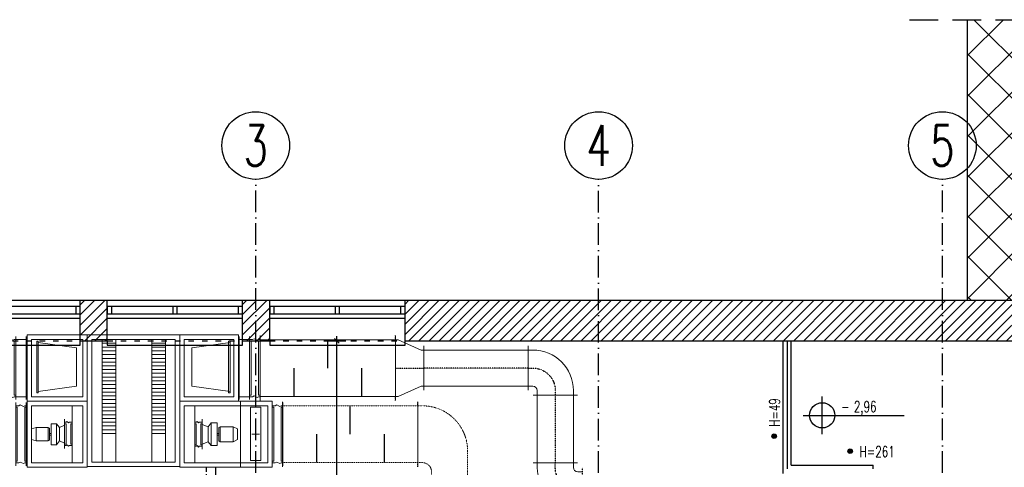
# Model space of a CAD drawing. Header units: millimetres. Extents: x 167273 to 188273, y -125105 to -88145.
# Tile 186 of 210: x 172065 to 173157, y -91331 to -90835. Entities that reach past the tile are written whole.
import ezdxf
from ezdxf.enums import TextEntityAlignment as Align

# ---------------------------------------------------------------- set-up
doc = ezdxf.new("R2010")
doc.units = ezdxf.units.MM
for name, pattern in [('ACAD_ISO03W100', [30, 12, -18]), ('ACAD_ISO10W100', [18, 12, -3, 0, -3]), ('HIDDEN', [9.525, 6.35, -3.175]), ('PW-WM-SZKOŁA PLASTYCZNA 2018-05-30KN wentylacja kuchni$0$DASHED', [0.75, 0.5, -0.25]), ('PW-WM-SZKOŁA PLASTYCZNA 2018-05-30KN wentylacja kuchni$0$WENT_2', [1.5, 0.5, -1]), ('PW-WM-SZKOŁA PLASTYCZNA 2018-05-30KN wentylacja kuchni$0$WENT_3', [1.6, 0.5, -0.5, 0.1, -0.5])]:
    doc.linetypes.add(name, pattern=pattern)
for name, color, linetype in [('a-op_leader', 9, 'Continuous'), ('a-osie', 1, 'ACAD_ISO10W100'), ('a-poziomy', 9, 'Continuous'), ('a-wymiary', 9, 'Continuous'), ('b-cienka', 9, 'Continuous'), ('b-okna', 6, 'Continuous'), ('b-przerywana1', 9, 'ACAD_ISO03W100'), ('b-widokowa', 7, 'Continuous'), ('b-ściany', 2, 'Continuous'), ('h-hatch', 8, 'Continuous'), ('opis text', 9, 'Continuous')]:
    doc.layers.add(name, color=color, linetype=linetype)
for name, color, linetype, lineweight in [('PW-WM-SZKOŁA PLASTYCZNA 2018-05-30KN wentylacja kuchni$0$1', 251, 'Continuous', 5), ('PW-WM-SZKOŁA PLASTYCZNA 2018-05-30KN wentylacja kuchni$0$_WENT-KONSTRUKCJA', 251, 'Continuous', 5), ('PW-WM-SZKOŁA PLASTYCZNA 2018-05-30KN wentylacja kuchni$0$FLUID-N-2', 251, 'Continuous', 5), ('PW-WM-SZKOŁA PLASTYCZNA 2018-05-30KN wentylacja kuchni$0$FLUID-N-2-HID', 251, 'Continuous', 5), ('PW-WM-SZKOŁA PLASTYCZNA 2018-05-30KN wentylacja kuchni$0$FLUID-W-2', 251, 'Continuous', 5), ('PW-WM-SZKOŁA PLASTYCZNA 2018-05-30KN wentylacja kuchni$0$FLUID-W-2-HID', 251, 'Continuous', 5), ('PW-WM-SZKOŁA PLASTYCZNA 2018-05-30KN wentylacja kuchni$0$FLUID-W-2-SYM', 251, 'Continuous', 5), ('PW-WM-SZKOŁA PLASTYCZNA 2018-05-30KN wentylacja kuchni$0$TIS_CO_POWROT', 251, 'PW-WM-SZKOŁA PLASTYCZNA 2018-05-30KN wentylacja kuchni$0$DASHED', 5), ('PW-WM-SZKOŁA PLASTYCZNA 2018-05-30KN wentylacja kuchni$0$TIS_CO_ZASILANIE', 251, 'Continuous', 5)]:
    doc.layers.add(name, color=color, linetype=linetype, lineweight=lineweight)
doc.styles.add('PPAB_100', font='romans.shx', dxfattribs={"width": 0.7, "height": 12})
doc.styles.add('PPAB_50', font='romans.shx', dxfattribs={"width": 0.7, "height": 8})
doc.dimstyles.new('newPPAB_100', dxfattribs={"dimscale": 0, "dimtxt": 16, "dimasz": 1, "dimexe": 10, "dimexo": 10, "dimgap": 5, "dimtad": 1, "dimdec": 0, "dimzin": 0, "dimdsep": 46, "dimtxsty": 'PPAB_100', "dimblk": 'tick_50', "dimcen": 0.09, "dimdle": 5, "dimse1": 1, "dimse2": 1, "dimclrd": 9, "dimclre": 9, "dimclrt": 161, "dimadec": 0, "dimazin": 0, "dimtfac": 1, "dimtdec": 0, "dimtix": 1, "dimtmove": 2, "dimatfit": 0, "dimldrblk": 'tick_50', "dimfxl": 0, "dimtolj": 1, "dimtzin": 0, "dimarcsym": 0})
pattern_1 = [(45, (0, -5000), (-5.61266008, 5.61266008), [])]

# ---------------------------------------------------------------- blocks, each defined once
blk = doc.blocks.new('kotapozioma')
for p, q in [((49330.12, 104.43), (49330.12, 134.43)), ((49315.12, 119.43), (49395.12, 119.43))]:
    blk.add_line(p, q)
blk.add_circle((49330.12, 119.43), 10)
at = {"layer": 'opis text', "style": 'PPAB_50'}
for tag, p in [('ZNAK', (49345.12, 119.43)), ('WARTOSC', (49355.12, 119.43))]:
    blk.add_attdef(tag, text='', height=9, dxfattribs=at).set_placement(p, align=Align.BOTTOM_LEFT)
blk = doc.blocks.new('PW-WM-SZKOŁA PLASTYCZNA 2018-05-30KN wentylacja kuchni$0$C2 nw')
at = {"layer": 'PW-WM-SZKOŁA PLASTYCZNA 2018-05-30KN wentylacja kuchni$0$1'}
for p, q in [((0, -35), (0, 35)), ((11.6, -35), (11.6, 35)), ((11.6, -35), (11.6, 35)), ((23.3, -35), (23.3, 35)), ((24.1, 36.7), (90.8, 36.7)), ((24.1, 36.7), (24.1, -36.7)), ((90.8, 36.7), (193.3, 36.7)), ((90.8, 36.7), (90.8, -109.2)), ((90.8, 36.7), (90.8, -36.7)), ((193.3, 36.7), (258.3, 36.7)), ((193.3, 36.7), (193.3, -36.7)), ((193.3, 36.7), (193.3, -109.2)), ((258.3, 36.7), (258.3, -36.7)), ((259.1, -35), (259.1, 35)), ((270.8, -35), (270.8, 35)), ((270.8, -35), (270.8, 35)), ((282.5, -35), (282.5, 35)), ((0, 31.7), (3.3, 31.7)), ((1.6, 30), (0, 30)), ((1.6, -30), (1.6, 30)), ((3.3, 31.7), (5, 32.5)), ((5, 32.5), (8.3, 30.8)), ((8.3, 30.8), (10, 31.7)), ((10, 31.7), (11.6, 31.7)), ((10, 30), (11.6, 30)), ((10, -30), (10, 30)), ((23.3, 31.7), (11.6, 31.7)), ((29.1, 31.7), (85.8, 31.7)), ((29.1, 31.7), (29.1, -31.7)), ((35, -27.5), (35, 30)), ((35, 30), (36.6, 30)), ((36.6, 30), (36.6, -27.5)), ((36.6, 28.3), (79.1, 22.5)), ((79.1, 22.5), (79.1, -20)), ((85.8, 31.7), (85.8, -31.7)), ((95.8, 31.7), (188.3, 31.7)), ((95.8, 31.7), (95.8, -104.2)), ((107.5, 31.7), (107.5, -104.2)), ((107.5, 27.5), (122.5, 27.5)), ((107.5, 23.3), (122.5, 23.3)), ((122.5, 31.7), (122.5, -104.2)), ((162.5, 31.7), (162.5, -104.2)), ((162.5, 27.5), (177.5, 27.5)), ((162.5, 23.3), (177.5, 23.3)), ((177.5, 31.7), (177.5, -104.2)), ((188.3, 31.7), (188.3, -104.2)), ((198.3, 31.7), (253.3, 31.7)), ((198.3, 31.7), (198.3, -31.7)), ((249.1, 28.3), (206.6, 22.5)), ((206.6, 22.5), (206.6, -20)), ((247.5, -27.5), (247.5, 30)), ((247.5, 30), (249.1, 30)), ((249.1, 30), (249.1, -27.5)), ((253.3, 31.7), (253.3, -31.7)), ((270.8, 31.7), (259.1, 31.7)), ((270.8, 31.7), (274.1, 31.7)), ((272.5, 30), (270.8, 30)), ((272.5, -30), (272.5, 30)), ((274.1, 31.7), (275.8, 32.5)), ((275.8, 32.5), (279.1, 30.8)), ((279.1, 30.8), (280.8, 31.7)), ((280.8, 31.7), (282.5, 31.7)), ((280.8, 30), (282.5, 30)), ((280.8, -30), (280.8, 30)), ((107.5, 19.2), (122.5, 19.2)), ((107.5, 15), (122.5, 15)), ((162.5, 19.2), (177.5, 19.2)), ((162.5, 15), (177.5, 15)), ((107.5, 10.8), (122.5, 10.8)), ((107.5, 6.7), (122.5, 6.7)), ((107.5, 2.5), (122.5, 2.5)), ((162.5, 10.8), (177.5, 10.8)), ((162.5, 6.7), (177.5, 6.7)), ((162.5, 2.5), (177.5, 2.5)), ((107.5, -1.7), (122.5, -1.7)), ((107.5, -5.8), (122.5, -5.8)), ((107.5, -10), (122.5, -10)), ((162.5, -1.7), (177.5, -1.7)), ((162.5, -5.8), (177.5, -5.8)), ((162.5, -10), (177.5, -10)), ((79.1, -20), (36.6, -25.8)), ((107.5, -14.2), (122.5, -14.2)), ((107.5, -18.3), (122.5, -18.3)), ((162.5, -14.2), (177.5, -14.2)), ((162.5, -18.3), (177.5, -18.3)), ((206.6, -20), (249.1, -25.8)), ((0, -30), (1.6, -30)), ((0, -31.7), (3.3, -31.7)), ((3.3, -31.7), (5, -30.8)), ((5, -30.8), (8.3, -32.5)), ((8.3, -32.5), (10, -31.7)), ((11.6, -30), (10, -30)), ((10, -31.7), (11.6, -31.7)), ((23.3, -31.7), (11.6, -31.7)), ((29.1, -31.7), (85.8, -31.7)), ((36.6, -27.5), (35, -27.5)), ((107.5, -22.5), (122.5, -22.5)), ((107.5, -26.7), (122.5, -26.7)), ((107.5, -30.8), (122.5, -30.8)), ((162.5, -22.5), (177.5, -22.5)), ((162.5, -26.7), (177.5, -26.7)), ((162.5, -30.8), (177.5, -30.8)), ((198.3, -31.7), (253.3, -31.7)), ((249.1, -27.5), (247.5, -27.5)), ((270.8, -31.7), (259.1, -31.7)), ((270.8, -30), (272.5, -30)), ((270.8, -31.7), (274.1, -31.7)), ((274.1, -31.7), (275.8, -30.8)), ((275.8, -30.8), (279.1, -32.5)), ((279.1, -32.5), (280.8, -31.7)), ((282.5, -30), (280.8, -30)), ((280.8, -31.7), (282.5, -31.7)), ((11.6, -108.3), (11.6, -38.3)), ((11.6, -41.7), (15, -41.7)), ((13.3, -43.3), (11.6, -43.3)), ((13.3, -103.3), (13.3, -43.3)), ((15, -41.7), (16.6, -40.8)), ((16.6, -40.8), (20, -42.5)), ((20, -42.5), (21.6, -41.7)), ((21.6, -41.7), (23.3, -41.7)), ((21.6, -43.3), (23.3, -43.3)), ((21.6, -103.3), (21.6, -43.3)), ((23.3, -108.3), (23.3, -38.3)), ((24.1, -36.7), (90.8, -36.7)), ((24.1, -36.7), (90.8, -36.7)), ((24.1, -36.7), (24.1, -110)), ((29.1, -41.7), (85.8, -41.7)), ((29.1, -41.7), (29.1, -105)), ((74.1, -41.7), (74.1, -105)), ((85.8, -41.7), (85.8, -105)), ((90.8, -36.7), (90.8, -110)), ((107.5, -35), (122.5, -35)), ((107.5, -39.2), (122.5, -39.2)), ((107.5, -43.3), (122.5, -43.3)), ((162.5, -35), (177.5, -35)), ((162.5, -39.2), (177.5, -39.2)), ((162.5, -43.3), (177.5, -43.3)), ((193.3, -36.7), (258.3, -36.7)), ((193.3, -36.7), (260.8, -36.7)), ((193.3, -36.7), (193.3, -110)), ((198.3, -41.7), (260.8, -41.7)), ((198.3, -41.7), (198.3, -105)), ((210, -41.7), (210, -105)), ((260.8, -36.7), (295.8, -36.7)), ((260.8, -36.7), (260.8, -110)), ((260.8, -41.7), (290.8, -41.7)), ((271.6, -102.5), (271.6, -43.3)), ((271.6, -43.3), (283.3, -43.3)), ((283.3, -43.3), (283.3, -102.5)), ((290.8, -41.7), (290.8, -105)), ((295.8, -36.7), (295.8, -110)), ((295.8, -108.3), (295.8, -38.3)), ((295.8, -41.7), (299.2, -41.7)), ((297.5, -43.3), (295.8, -43.3)), ((297.5, -103.3), (297.5, -43.3)), ((299.2, -41.7), (300.8, -40.8)), ((300.8, -40.8), (304.2, -42.5)), ((304.2, -42.5), (305.8, -41.7)), ((305.8, -41.7), (307.5, -41.7)), ((305.8, -103.3), (305.8, -43.3)), ((305.8, -43.3), (307.5, -43.3)), ((307.5, -108.3), (307.5, -38.3)), ((107.5, -47.5), (122.5, -47.5)), ((107.5, -51.7), (122.5, -51.7)), ((162.5, -47.5), (177.5, -47.5)), ((162.5, -51.7), (177.5, -51.7)), ((50.8, -85), (50.8, -61.7)), ((56.6, -61.7), (50.8, -61.7)), ((56.6, -85), (56.6, -61.7)), ((60, -65.8), (56.6, -61.7)), ((65.8, -63.3), (60, -65.8)), ((65.8, -89.2), (65.8, -56.7)), ((65.8, -60), (67.5, -60)), ((67.5, -61.7), (65.8, -61.7)), ((67.5, -60), (68.3, -59.2)), ((67.5, -84.2), (67.5, -61.7)), ((68.3, -59.2), (70, -60.8)), ((70, -60.8), (70.8, -60)), ((70.8, -60), (74.1, -60)), ((72.5, -61.7), (74.1, -61.7)), ((72.5, -84.2), (72.5, -61.7)), ((74.1, -89.2), (74.1, -56.7)), ((107.5, -55.8), (122.5, -55.8)), ((107.5, -60), (122.5, -60)), ((107.5, -64.2), (122.5, -64.2)), ((162.5, -55.8), (177.5, -55.8)), ((162.5, -60), (177.5, -60)), ((162.5, -64.2), (177.5, -64.2)), ((210, -90), (210, -56.7)), ((210, -60), (211.6, -60)), ((211.6, -61.7), (210, -61.7)), ((211.6, -60), (212.5, -59.2)), ((211.6, -85), (211.6, -61.7)), ((212.5, -59.2), (214.1, -60.8)), ((214.1, -60.8), (215, -60)), ((215, -60), (218.3, -60)), ((216.6, -61.7), (218.3, -61.7)), ((216.6, -85), (216.6, -61.7)), ((218.3, -90), (218.3, -56.7)), ((218.3, -62.5), (225, -65)), ((225, -65), (228.3, -60.8)), ((225, -81.7), (225, -65)), ((228.3, -85.8), (228.3, -60.8)), ((228.3, -60.8), (235, -60.8)), ((235, -85.8), (235, -60.8)), ((236.6, -65.8), (238.3, -65)), ((238.3, -81.7), (238.3, -65)), ((238.3, -65), (252.5, -65)), ((252.5, -81.7), (252.5, -65)), ((252.5, -65), (257.5, -67.5)), ((34.1, -65.8), (29.1, -67.5)), ((29.1, -67.5), (29.1, -79.2)), ((34.1, -80.8), (34.1, -65.8)), ((47.5, -65.8), (34.1, -65.8)), ((47.5, -80.8), (47.5, -65.8)), ((49.1, -66.7), (47.5, -65.8)), ((49.1, -80), (49.1, -66.7)), ((50.8, -72.5), (49.1, -72.5)), ((50.8, -74.2), (49.1, -74.2)), ((60, -80.8), (60, -65.8)), ((107.5, -68.3), (122.5, -68.3)), ((107.5, -72.5), (122.5, -72.5)), ((162.5, -68.3), (177.5, -68.3)), ((162.5, -72.5), (177.5, -72.5)), ((235, -72.5), (236.6, -72.5)), ((235, -74.2), (236.6, -74.2)), ((236.6, -80.8), (236.6, -65.8)), ((257.5, -67.5), (257.5, -79.2)), ((273.3, -73.3), (281.6, -73.3)), ((277.5, -69.2), (277.5, -77.5)), ((29.1, -79.2), (34.1, -80.8)), ((34.1, -80.8), (47.5, -80.8)), ((47.5, -80.8), (49.1, -80)), ((56.6, -85), (50.8, -85)), ((60, -80.8), (56.6, -85)), ((65.8, -83.3), (60, -80.8)), ((65.8, -84.2), (67.5, -84.2)), ((65.8, -85.8), (67.5, -85.8)), ((67.5, -85.8), (68.3, -85)), ((68.3, -85), (70, -86.7)), ((70, -86.7), (70.8, -85.8)), ((70.8, -85.8), (74.1, -85.8)), ((74.1, -84.2), (72.5, -84.2)), ((210, -85), (211.6, -85)), ((210, -86.7), (211.6, -86.7)), ((211.6, -86.7), (212.5, -85.8)), ((212.5, -85.8), (214.1, -87.5)), ((214.1, -87.5), (215, -86.7)), ((215, -86.7), (218.3, -86.7)), ((218.3, -85), (216.6, -85)), ((218.3, -84.2), (225, -81.7)), ((225, -81.7), (228.3, -85.8)), ((228.3, -85.8), (235, -85.8)), ((238.3, -81.7), (236.6, -80.8)), ((252.5, -81.7), (238.3, -81.7)), ((257.5, -79.2), (252.5, -81.7)), ((11.6, -103.3), (13.3, -103.3)), ((11.6, -105), (15, -105)), ((15, -105), (16.6, -104.2)), ((16.6, -104.2), (20, -105.8)), ((20, -105.8), (21.6, -105)), ((23.3, -103.3), (21.6, -103.3)), ((21.6, -105), (23.3, -105)), ((29.1, -105), (85.8, -105)), ((95.8, -104.2), (188.3, -104.2)), ((198.3, -105), (260.8, -105)), ((260.8, -105), (290.8, -105)), ((283.3, -102.5), (271.6, -102.5)), ((295.8, -103.3), (297.5, -103.3)), ((295.8, -105), (299.2, -105)), ((299.2, -105), (300.8, -104.2)), ((300.8, -104.2), (304.2, -105.8)), ((304.2, -105.8), (305.8, -105)), ((307.5, -103.3), (305.8, -103.3)), ((305.8, -105), (307.5, -105)), ((24.1, -110), (90.8, -110)), ((90.8, -109.2), (193.3, -109.2)), ((193.3, -110), (260.8, -110)), ((260.8, -110), (295.8, -110))]:
    blk.add_line(p, q, dxfattribs=at)
blk = doc.blocks.new('*U1077')
at = {"linetype": 'Continuous', "lineweight": -2}
for p, q in [((-750, 0, 315), (-750, 0, 360)), ((-750, 0, -315), (-750, 0, 315)), ((-750, 0, -360), (-750, 0, -315))]:
    blk.add_line(p, q, dxfattribs=at)
at = {"color": 0, "linetype": 'ByBlock', "lineweight": -2}
for p, q in [((750, 0, -315), (-750, 0, -315)), ((-750, 0, 315), (750, 0, 315))]:
    blk.add_line(p, q, dxfattribs=at)
at = {"linetype": 'Continuous', "lineweight": -3}
for p, q in [((-375, 0), (-375, 0, 315)), ((0, 0), (0, 0, -315)), ((375, 0), (375, 0, 315))]:
    blk.add_line(p, q, dxfattribs=at)
at = {"layer": 'PW-WM-SZKOŁA PLASTYCZNA 2018-05-30KN wentylacja kuchni$0$FLUID-W-2-HID', "linetype": 'PW-WM-SZKOŁA PLASTYCZNA 2018-05-30KN wentylacja kuchni$0$DASHED', "lineweight": -3}
for p, q in [((750, 0, -315), (750, 0, -360)), ((750, 0, 360), (750, 0, 315))]:
    blk.add_line(p, q, dxfattribs=at)
blk = doc.blocks.new('*U1095')
at = {"linetype": 'Continuous', "lineweight": -2}
for p, q in [((-157.5, 0, 315), (-157.5, 0, 360)), ((-157.5, 0, -315), (-157.5, 0, 315)), ((-157.5, 0, -360), (-157.5, 0, -315)), ((157.5, 0, 200), (157.5, 0, 245)), ((157.5, 0, -200), (157.5, 0, 200)), ((157.5, 0, -245), (157.5, 0, -200))]:
    blk.add_line(p, q, dxfattribs=at)
at = {"color": 0, "linetype": 'ByBlock', "lineweight": -2}
for p, q in [((-157.5, 0, -315), (-127.5, 0, -315)), ((-127.5, 0, 315), (-157.5, 0, 315)), ((-127.5, 0, -315), (127.5, 0, -200)), ((127.5, 0, 200), (-127.5, 0, 315)), ((127.5, 0, -200), (157.5, 0, -200)), ((157.5, 0, 200), (127.5, 0, 200))]:
    blk.add_line(p, q, dxfattribs=at)
at = {"layer": 'PW-WM-SZKOŁA PLASTYCZNA 2018-05-30KN wentylacja kuchni$0$FLUID-W-2-SYM', "linetype": 'PW-WM-SZKOŁA PLASTYCZNA 2018-05-30KN wentylacja kuchni$0$WENT_3', "lineweight": -3}
for p, q in [((-157.5, 0), (-127.5, 0)), ((-127.5, 0), (127.5, 0)), ((127.5, 0), (157.5, 0)), ((157.3, 0), (157.5, 0))]:
    blk.add_line(p, q, dxfattribs=at)
blk = doc.blocks.new('*U1078')
at = {"linetype": 'Continuous', "lineweight": -2}
for p, q in [((-750, 360), (-750, 315)), ((-750, 315), (-750, -315)), ((-750, -315), (-750, -360))]:
    blk.add_line(p, q, dxfattribs=at)
at = {"color": 0, "linetype": 'ByBlock', "lineweight": -2}
for p, q in [((-750, 315), (750, 315)), ((-750, -315), (750, -315))]:
    blk.add_line(p, q, dxfattribs=at)
at = {"linetype": 'Continuous', "lineweight": -3}
for p, q in [((0, 0), (0, 315)), ((-375, 0), (-375, -315)), ((375, 0), (375, -315))]:
    blk.add_line(p, q, dxfattribs=at)
at = {"layer": 'PW-WM-SZKOŁA PLASTYCZNA 2018-05-30KN wentylacja kuchni$0$FLUID-N-2-HID', "linetype": 'PW-WM-SZKOŁA PLASTYCZNA 2018-05-30KN wentylacja kuchni$0$WENT_2', "lineweight": -3}
for p, q in [((750, 315), (750, 360)), ((750, -360), (750, -315))]:
    blk.add_line(p, q, dxfattribs=at)
blk = doc.blocks.new('*U1075')
at = {"color": 0, "linetype": 'ByBlock', "lineweight": -2}
for p, q in [((135, 250), (365, 250)), ((415, 250), (365, 250)), ((365, -150), (415, -150)), ((-365, -250), (-365, -300)), ((265, -300), (265, -250))]:
    blk.add_line(p, q, dxfattribs=at)
at = {"linetype": 'Continuous', "lineweight": -2}
for p, q in [((415, 295), (415, 250)), ((415, 250), (415, -150)), ((415, -150), (415, -195)), ((-365, -300), (-410, -300)), ((265, -300), (-365, -300)), ((310, -300), (265, -300))]:
    blk.add_line(p, q, dxfattribs=at)
at = {"color": 0, "linetype": 'ByBlock', "lineweight": -2, "extrusion": (0, 0, -1)}
for centre, major_axis in [((135, -250), (-500, 0)), ((135, -250), (-500, 0)), ((365, -250), (-100, 0)), ((365, -250), (-100, 0)), ((365, -250), (-100, 0))]:
    blk.add_ellipse(centre, major_axis=major_axis, ratio=1, start_param=0, end_param=1.570796, dxfattribs=at)
blk = doc.blocks.new('*U1076')
at = {"color": 0, "linetype": 'ByBlock', "lineweight": -2}
for p, q in [((275, 225), (225, 225)), ((225, -175), (275, -175)), ((-225, -225), (-225, -275)), ((175, -275), (175, -225))]:
    blk.add_line(p, q, dxfattribs=at)
at = {"linetype": 'Continuous', "lineweight": -2}
for p, q in [((275, 270), (275, 225)), ((275, 225), (275, -175)), ((275, -175), (275, -220))]:
    blk.add_line(p, q, dxfattribs=at)
at = {"color": 0, "linetype": 'ByBlock', "lineweight": -2}
blk.add_ellipse((225, -225), major_axis=(0, 450), ratio=1, start_param=0, end_param=1.570796, dxfattribs=at)
at = {"color": 0, "linetype": 'ByBlock', "lineweight": -2, "extrusion": (-2.91388e-18, 2.7223e-32, -1)}
blk.add_ellipse((225, -225), major_axis=(-450, 0), ratio=1, start_param=0, end_param=1.570796, dxfattribs=at)
blk.add_ellipse((225, -225), major_axis=(-450, 0), ratio=1, start_param=0, end_param=1.570796, dxfattribs=at)
at = {"color": 0, "linetype": 'ByBlock', "lineweight": -2, "extrusion": (-1.60812e-16, 1.75545e-32, -1)}
blk.add_ellipse((225, -225), major_axis=(-50, 0), ratio=1, start_param=0, end_param=1.570796, dxfattribs=at)
blk.add_ellipse((225, -225), major_axis=(-50, 0), ratio=1, start_param=0, end_param=1.570796, dxfattribs=at)
at = {"layer": 'PW-WM-SZKOŁA PLASTYCZNA 2018-05-30KN wentylacja kuchni$0$FLUID-W-2-HID', "linetype": 'PW-WM-SZKOŁA PLASTYCZNA 2018-05-30KN wentylacja kuchni$0$DASHED', "lineweight": -3}
for p, q in [((-270, -275), (-225, -275)), ((-225, -275), (175, -275)), ((175, -275), (220, -275))]:
    blk.add_line(p, q, dxfattribs=at)
at = {"layer": 'PW-WM-SZKOŁA PLASTYCZNA 2018-05-30KN wentylacja kuchni$0$FLUID-W-2-SYM', "linetype": 'PW-WM-SZKOŁA PLASTYCZNA 2018-05-30KN wentylacja kuchni$0$WENT_3', "lineweight": -3}
for p, q in [((225, 25), (275, 25)), ((-25, -275), (-25, -225))]:
    blk.add_line(p, q, dxfattribs=at)
at = {"layer": 'PW-WM-SZKOŁA PLASTYCZNA 2018-05-30KN wentylacja kuchni$0$FLUID-W-2-SYM', "linetype": 'PW-WM-SZKOŁA PLASTYCZNA 2018-05-30KN wentylacja kuchni$0$WENT_3', "lineweight": -3, "extrusion": (-1.87037e-17, -5.29833e-33, -1)}
blk.add_ellipse((225, -225), major_axis=(-250, 0), ratio=1, start_param=0, end_param=1.570796, dxfattribs=at)
blk = doc.blocks.new('*U1097')
at = {"linetype": 'Continuous', "lineweight": -2}
for p, q in [((-375, 245), (-375, 200)), ((376, 245), (376, 200)), ((-375, 200), (-375, -200)), ((376, 200), (376, -200)), ((-375, -200), (-375, -245)), ((376, -200), (376, -245))]:
    blk.add_line(p, q, dxfattribs=at)
at = {"color": 0, "linetype": 'ByBlock', "lineweight": -2}
for p, q in [((376, 200), (-375, 200)), ((-375, -200), (376, -200))]:
    blk.add_line(p, q, dxfattribs=at)
at = {"layer": 'PW-WM-SZKOŁA PLASTYCZNA 2018-05-30KN wentylacja kuchni$0$FLUID-W-2-SYM', "linetype": 'PW-WM-SZKOŁA PLASTYCZNA 2018-05-30KN wentylacja kuchni$0$WENT_3', "lineweight": -3}
for q in [(376, 0), (-375, 0)]:
    blk.add_line((-375, 0), q, dxfattribs=at)
blk = doc.blocks.new('*U1098')
at = {"color": 0, "linetype": 'ByBlock', "lineweight": -2}
for p, q in [((275, 225), (225, 225)), ((225, -175), (275, -175)), ((-225, -225), (-225, -275)), ((175, -275), (175, -225))]:
    blk.add_line(p, q, dxfattribs=at)
at = {"linetype": 'Continuous', "lineweight": -2}
for p, q in [((275, 270), (275, 225)), ((275, 225), (275, -175)), ((275, -175), (275, -220)), ((-225, -275), (-270, -275)), ((175, -275), (-225, -275)), ((220, -275), (175, -275))]:
    blk.add_line(p, q, dxfattribs=at)
at = {"color": 0, "linetype": 'ByBlock', "lineweight": -2, "extrusion": (3.54337e-17, -2.15393e-32, -1)}
blk.add_ellipse((225, -225), major_axis=(-450, 0), ratio=1, start_param=0, end_param=1.570796, dxfattribs=at)
blk.add_ellipse((225, -225), major_axis=(-450, 0), ratio=1, start_param=0, end_param=1.570796, dxfattribs=at)
at = {"color": 0, "linetype": 'ByBlock', "lineweight": -2, "extrusion": (-1.22465e-16, -5.40508e-32, -1)}
blk.add_ellipse((225, -225), major_axis=(-50, 0), ratio=1, start_param=0, end_param=1.570796, dxfattribs=at)
blk.add_ellipse((225, -225), major_axis=(-50, 0), ratio=1, start_param=0, end_param=1.570796, dxfattribs=at)
blk.add_ellipse((225, -225), major_axis=(-50, 0), ratio=1, start_param=0, end_param=1.570796, dxfattribs=at)
at = {"layer": 'PW-WM-SZKOŁA PLASTYCZNA 2018-05-30KN wentylacja kuchni$0$FLUID-W-2-SYM', "linetype": 'PW-WM-SZKOŁA PLASTYCZNA 2018-05-30KN wentylacja kuchni$0$WENT_3', "lineweight": -3}
for p, q in [((225, 25), (275, 25)), ((275, 25), (275, 25)), ((-25, -275), (-25, -225))]:
    blk.add_line(p, q, dxfattribs=at)
at = {"layer": 'PW-WM-SZKOŁA PLASTYCZNA 2018-05-30KN wentylacja kuchni$0$FLUID-W-2-SYM', "linetype": 'PW-WM-SZKOŁA PLASTYCZNA 2018-05-30KN wentylacja kuchni$0$WENT_3', "lineweight": -3, "extrusion": (1.96439e-17, -2.1635e-32, -1)}
blk.add_ellipse((225, -225), major_axis=(-250, 0), ratio=1, start_param=0, end_param=1.570796, dxfattribs=at)
blk = doc.blocks.new('*U1109')
at = {"color": 0, "linetype": 'ByBlock', "lineweight": -2}
for p, q in [((-370, 200), (101, 697)), ((101, 697), (400, 697)), ((-101, -200), (370, 297)), ((370, 297), (400, 297)), ((-400, 200), (-370, 200)), ((-400, -200), (-101, -200))]:
    blk.add_line(p, q, dxfattribs=at)
at = {"linetype": 'Continuous', "lineweight": -3}
for p, q in [((101, 697), (370, 297)), ((-370, 200), (-101, -200))]:
    blk.add_line(p, q, dxfattribs=at)
at = {"linetype": 'Continuous', "lineweight": -2}
for p, q in [((400, 697), (400, 742)), ((400, 297), (400, 697)), ((-400, 200), (-400, 245)), ((400, 252), (400, 297)), ((-400, -200), (-400, 200)), ((-400, -245), (-400, -200))]:
    blk.add_line(p, q, dxfattribs=at)
blk = doc.blocks.new('*U1110')
at = {"linetype": 'Continuous', "lineweight": -2}
for p, q in [((-579, 200), (-579, 245)), ((578, 200), (578, 245)), ((-579, -200), (-579, 200)), ((578, -200), (578, 200)), ((-579, -245), (-579, -200)), ((578, -245), (578, -200))]:
    blk.add_line(p, q, dxfattribs=at)
at = {"color": 0, "linetype": 'ByBlock', "lineweight": -2}
for p, q in [((-579, 200), (578, 200)), ((-579, -200), (578, -200))]:
    blk.add_line(p, q, dxfattribs=at)
at = {"layer": 'PW-WM-SZKOŁA PLASTYCZNA 2018-05-30KN wentylacja kuchni$0$FLUID-W-2-SYM', "linetype": 'PW-WM-SZKOŁA PLASTYCZNA 2018-05-30KN wentylacja kuchni$0$WENT_3', "lineweight": -3}
for p in [(-579, 0), (578, 0)]:
    blk.add_line(p, (578, 0), dxfattribs=at)
blk = doc.blocks.new('tick_50')
at = {"color": 9, "ltscale": 20}
for p, q in [((-5, 0), (5, 0)), ((0, 10), (0, -10))]:
    blk.add_line(p, q, dxfattribs=at)
at = {"color": 0}
blk.add_line((2.5, 2.5), (-2.5, -2.5), dxfattribs=at)

msp = doc.modelspace()

# ---------------------------------------------------------------- hatches: boundary and pattern name
at = {"layer": 'a-poziomy', "ltscale": 0.5}
for points in [[(172901.49, -91299.19, 1), (172901.49, -91294.19, 1)], [(172983.27, -91313.31, 1), (172988.27, -91313.31, 1)]]:
    msp.add_hatch(color=256, dxfattribs=at).paths.add_polyline_path(points)
at = {"layer": 'h-hatch'}
h = msp.add_hatch(dxfattribs=at)
h.set_pattern_fill('NET', color=256, scale=10, angle=45, style=0)
h.set_pattern_definition([(45, (0, -5000), (-22.4506403, 22.4506403), []), (135, (0, -5000), (-22.4506403, -22.4506403), [])])
h.paths.add_polyline_path([(173383.44, -90834.89), (173175.44, -90834.89), (173175.44, -91021.89), (173198.44, -91021.89), (173198.44, -91145.89), (173283.44, -91145.89), (173356.38, -91145.89), (173356.38, -91021.89), (173383.44, -91021.89)])
h.paths.add_polyline_path([(173445.44, -90834.89), (173383.44, -90834.89), (173383.44, -91145.89), (173445.44, -91145.89)])
h.paths.add_polyline_path([(173175.44, -90834.89), (173115.44, -90834.89), (173115.44, -91145.89), (173175.44, -91145.89)])
h = msp.add_hatch(dxfattribs=at)
h.set_pattern_fill('ANSI31', color=256, scale=2.5, style=0)
h.set_pattern_definition(pattern_1)
h.paths.add_polyline_path([(172162.44, -91145.89), (172132.44, -91145.89), (172132.44, -91190.89), (172162.44, -91190.89)])
h = msp.add_hatch(dxfattribs=at)
h.set_pattern_fill('ANSI31', color=256, scale=2.5, style=0)
h.set_pattern_definition(pattern_1)
h.paths.add_polyline_path([(172342.44, -91145.89), (172312.44, -91145.89), (172312.44, -91190.89), (172342.44, -91190.89)])
h = msp.add_hatch(dxfattribs=at)
h.set_pattern_fill('ANSI31', color=256, scale=2.5, style=0)
h.set_pattern_definition(pattern_1)
h.paths.add_polyline_path([(173283.44, -91168.39), (173283.38, -91168.39), (173283.38, -91158.39), (173283.44, -91158.39), (173283.44, -91145.89), (173175.44, -91145.89), (173115.44, -91145.89), (173087.94, -91145.89), (173087.94, -91190.89), (173188.44, -91190.89), (173188.44, -91210.89), (173203.44, -91210.89), (173203.44, -91190.89), (173283.44, -91190.89)])
h.paths.add_polyline_path([(173087.94, -91145.89), (172706.94, -91145.89), (172706.94, -91190.89), (173087.94, -91190.89)])
h.paths.add_polyline_path([(172706.94, -91145.89), (172492.44, -91145.89), (172492.44, -91190.89), (172706.94, -91190.89)])

# ---------------------------------------------------------------- linework, layer by layer
at = {"layer": 'a-op_leader'}
msp.add_line((173115.44, -91145.89), (173175.44, -91145.89), dxfattribs=at)
at = {"layer": 'a-osie', "ltscale": 2}
for p, q in [((172326.94, -92311.89), (172326.94, -91011.89)), ((172706.94, -92312.06), (172706.94, -91011.89)), ((173087.94, -92311.89), (173087.94, -91011.89))]:
    msp.add_line(p, q, dxfattribs=at)
at = {"layer": 'a-osie', "linetype": 'Continuous'}
for centre in [(172326.94, -90974.39), (172706.94, -90974.39), (173087.94, -90974.39)]:
    msp.add_circle(centre, 37.5, dxfattribs=at)
at = {"layer": 'a-poziomy', "ltscale": 0.5}
for centre in [(172901.49, -91296.69), (172985.77, -91313.31)]:
    msp.add_circle(centre, 2.5, dxfattribs=at)
at = {"layer": 'b-cienka'}
for p, q in [((172916.44, -91332.89), (172916.44, -91190.89)), ((172920.44, -91328.89), (172920.44, -91190.89)), ((172920.44, -91328.89), (173011.44, -91328.89)), ((173011.44, -91332.89), (173011.44, -91328.89))]:
    msp.add_line(p, q, dxfattribs=at)
at = {"layer": 'b-okna'}
for p, q in [((172127.44, -91152.89), (171987.44, -91152.89)), ((172307.44, -91152.89), (172167.44, -91152.89)), ((172487.44, -91152.89), (172347.44, -91152.89)), ((171987.44, -91160.89), (172127.44, -91160.89)), ((172167.44, -91160.89), (172307.44, -91160.89)), ((172347.44, -91160.89), (172487.44, -91160.89))]:
    msp.add_line(p, q, dxfattribs=at)
for points in [[(172132.44, -91160.89), (172132.44, -91152.89), (172127.44, -91152.89), (172127.44, -91160.89)], [(172167.44, -91160.89), (172167.44, -91152.89), (172162.44, -91152.89), (172162.44, -91160.89)], [(172239.94, -91160.89), (172239.94, -91152.89), (172234.94, -91152.89), (172234.94, -91160.89)], [(172312.44, -91160.89), (172312.44, -91152.89), (172307.44, -91152.89), (172307.44, -91160.89)], [(172347.44, -91160.89), (172347.44, -91152.89), (172342.44, -91152.89), (172342.44, -91160.89)], [(172419.94, -91160.89), (172419.94, -91152.89), (172414.94, -91152.89), (172414.94, -91160.89)], [(172492.44, -91160.89), (172492.44, -91152.89), (172487.44, -91152.89), (172487.44, -91160.89)]]:
    msp.add_lwpolyline(points, close=True, dxfattribs=at)
at = {"layer": 'b-przerywana1', "ltscale": 0.5}
for p, q in [((171982.44, -91190.89), (172132.44, -91190.89)), ((172162.44, -91190.89), (172312.44, -91190.89)), ((172342.44, -91190.89), (172492.44, -91190.89))]:
    msp.add_line(p, q, dxfattribs=at)
at = {"layer": 'b-przerywana1', "linetype": 'HIDDEN', "ltscale": 5}
msp.add_lwpolyline([(173051.44, -90834.89), (173512.44, -90834.89)], dxfattribs=at)
at = {"layer": 'b-widokowa'}
for p, q in [((171982.44, -91145.89), (172132.44, -91145.89)), ((172162.44, -91145.89), (172312.44, -91145.89)), ((172342.44, -91145.89), (172492.44, -91145.89)), ((171982.44, -91165.89), (172132.44, -91165.89)), ((172162.44, -91165.89), (172312.44, -91165.89)), ((172342.44, -91165.89), (172492.44, -91165.89)), ((172911.44, -91337.89), (172911.44, -91190.89))]:
    msp.add_line(p, q, dxfattribs=at)
for points in [[(171982.44, -91190.89), (171982.44, -91195.89), (172132.44, -91195.89), (172132.44, -91190.89)], [(172162.44, -91190.89), (172162.44, -91195.89), (172312.44, -91195.89), (172312.44, -91190.89)], [(172342.44, -91190.89), (172342.44, -91195.89), (172492.44, -91195.89), (172492.44, -91190.89)]]:
    msp.add_lwpolyline(points, dxfattribs=at)
at = {"layer": 'b-ściany'}
for p, q in [((173115.44, -90834.89), (173115.44, -91145.89)), ((172132.44, -91190.89), (172132.44, -91145.89)), ((172132.44, -91145.89), (172162.44, -91145.89)), ((172162.44, -91190.89), (172162.44, -91145.89)), ((172312.44, -91190.89), (172312.44, -91145.89)), ((172312.44, -91145.89), (172342.44, -91145.89)), ((172342.44, -91190.89), (172342.44, -91145.89)), ((172492.44, -91190.89), (172492.44, -91145.89)), ((172492.44, -91145.89), (173115.44, -91145.89)), ((172132.44, -91190.89), (172162.44, -91190.89)), ((172132.44, -91190.89), (172162.44, -91190.89)), ((172312.44, -91190.89), (172342.44, -91190.89)), ((172312.44, -91190.89), (172342.44, -91190.89)), ((172492.44, -91190.89), (172887.04, -91190.89)), ((172492.44, -91190.89), (173188.44, -91190.89))]:
    msp.add_line(p, q, dxfattribs=at)
at = {"layer": 'PW-WM-SZKOŁA PLASTYCZNA 2018-05-30KN wentylacja kuchni$0$TIS_CO_POWROT', "lineweight": 30, "ltscale": 10}
msp.add_line((172272.16, -91331.15), (172272.16, -91448.7), dxfattribs=at)
at = {"layer": 'PW-WM-SZKOŁA PLASTYCZNA 2018-05-30KN wentylacja kuchni$0$TIS_CO_ZASILANIE', "lineweight": 30}
msp.add_line((172282.16, -91331.15), (172282.16, -91438.7), dxfattribs=at)

# ---------------------------------------------------------------- block references
at = {"layer": 'opis text'}
ref = msp.add_blockref('kotapozioma', (103892.64, -91440.73), dxfattribs=dict(at, xscale=1.4, yscale=1.4, zscale=1.4))
ref.add_attrib('WARTOSC', '2,96', dxfattribs={"height": 12, "style": 'PPAB_100', "width": 0.7}).set_placement((172989.81, -91273.53), align=Align.BOTTOM_LEFT)
ref.add_attrib('ZNAK', '-', dxfattribs={"height": 12, "style": 'PPAB_100', "width": 0.7}).set_placement((172975.81, -91273.53), align=Align.BOTTOM_LEFT)
at = {"layer": 'PW-WM-SZKOŁA PLASTYCZNA 2018-05-30KN wentylacja kuchni$0$_WENT-KONSTRUKCJA'}
msp.add_blockref('PW-WM-SZKOŁA PLASTYCZNA 2018-05-30KN wentylacja kuchni$0$C2 nw', (172049.36, -91221.15), dxfattribs=at)
at = {"layer": 'PW-WM-SZKOŁA PLASTYCZNA 2018-05-30KN wentylacja kuchni$0$FLUID-N-2', "linetype": 'PW-WM-SZKOŁA PLASTYCZNA 2018-05-30KN wentylacja kuchni$0$WENT_2', "xscale": 0.1000000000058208, "yscale": 0.1000000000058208, "zscale": 0.1}
msp.add_blockref('*U1078', (172431.76, -91294.5, -75), dxfattribs=at)
at = {"layer": 'PW-WM-SZKOŁA PLASTYCZNA 2018-05-30KN wentylacja kuchni$0$FLUID-N-2', "linetype": 'PW-WM-SZKOŁA PLASTYCZNA 2018-05-30KN wentylacja kuchni$0$WENT_2', "xscale": 0.1000000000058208, "yscale": 0.1000000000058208, "zscale": 0.1, "rotation": 270}
msp.add_blockref('*U1075', (172536.76, -91299.5, -75), dxfattribs=at)
at = {"layer": 'PW-WM-SZKOŁA PLASTYCZNA 2018-05-30KN wentylacja kuchni$0$FLUID-N-2', "linetype": 'PW-WM-SZKOŁA PLASTYCZNA 2018-05-30KN wentylacja kuchni$0$WENT_2', "extrusion": (-1.22465e-16, -3.42114e-48, -1), "xscale": 0.1000000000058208, "yscale": 0.1000000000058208, "zscale": 0.1}
msp.add_blockref('*U1109', (-172029.77, -91401, 78.3), dxfattribs=at)
at = {"layer": 'PW-WM-SZKOŁA PLASTYCZNA 2018-05-30KN wentylacja kuchni$0$FLUID-W-2', "linetype": 'Continuous', "extrusion": (0, -1, -1.83697e-16), "xscale": 0.1000000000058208, "yscale": 0.1, "zscale": 0.1000000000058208}
for name, p in [('*U1077', (172406.76, -75, 91221.15)), ('*U1095', (172497.51, -75, 91221.15))]:
    msp.add_blockref(name, p, dxfattribs=at)
at = {"layer": 'PW-WM-SZKOŁA PLASTYCZNA 2018-05-30KN wentylacja kuchni$0$FLUID-W-2', "linetype": 'Continuous', "extrusion": (-1.22465e-16, -3.42114e-48, -1), "xscale": 0.1000000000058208, "yscale": 0.1000000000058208, "zscale": 0.1}
msp.add_blockref('*U1110', (-172571.09, -91221.15, 75), dxfattribs=at)
at = {"layer": 'PW-WM-SZKOŁA PLASTYCZNA 2018-05-30KN wentylacja kuchni$0$FLUID-W-2', "linetype": 'Continuous', "xscale": 0.1000000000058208, "yscale": 0.1000000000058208, "zscale": 0.1}
for name, p, rotation in [('*U1098', (172656.46, -91223.65, -75), 270), ('*U1097', (172658.95, -91288.65, -75), 270), ('*U1076', (172661.45, -91353.74, -75), 90)]:
    msp.add_blockref(name, p, dxfattribs=dict(at, rotation=rotation))

# ---------------------------------------------------------------- texts
at = {"layer": 'a-osie', "linetype": 'ACAD_ISO10W100', "char_height": 45, "width": 4405.7835, "attachment_point": 5, "style": 'PPAB_100'}
for s, insert in [('3', (172326.94, -90974.39)), ('4', (172706.94, -90974.39)), ('5', (173087.94, -90974.39))]:
    msp.add_mtext(s, dxfattribs=dict(at, insert=insert))
at = {"layer": 'a-poziomy', "ltscale": 0.5, "insert": (172901.99, -91286.17), "char_height": 12, "attachment_point": 4, "rotation": 90, "style": 'PPAB_100'}
msp.add_mtext('{\\Fromans.shx|c238;H=49}', dxfattribs=at)
at = {"layer": 'a-poziomy', "ltscale": 0.5, "insert": (172996.28, -91313.82), "char_height": 12, "attachment_point": 4, "style": 'PPAB_100'}
msp.add_mtext('{\\Fromans.shx|c238;H=261}', dxfattribs=at)

# ---------------------------------------------------------------- dimensions: what is measured, and where the dimension line sits
at = {"layer": 'a-wymiary'}
msp.add_linear_dim(base=(172416.79, -91190.89), p1=(172443.44, -91662.89), p2=(172492.44, -91190.89), angle=90, dimstyle='newPPAB_100', override={"dimscale": 1}, dxfattribs=at).render()

doc.saveas('drawing.dxf')
